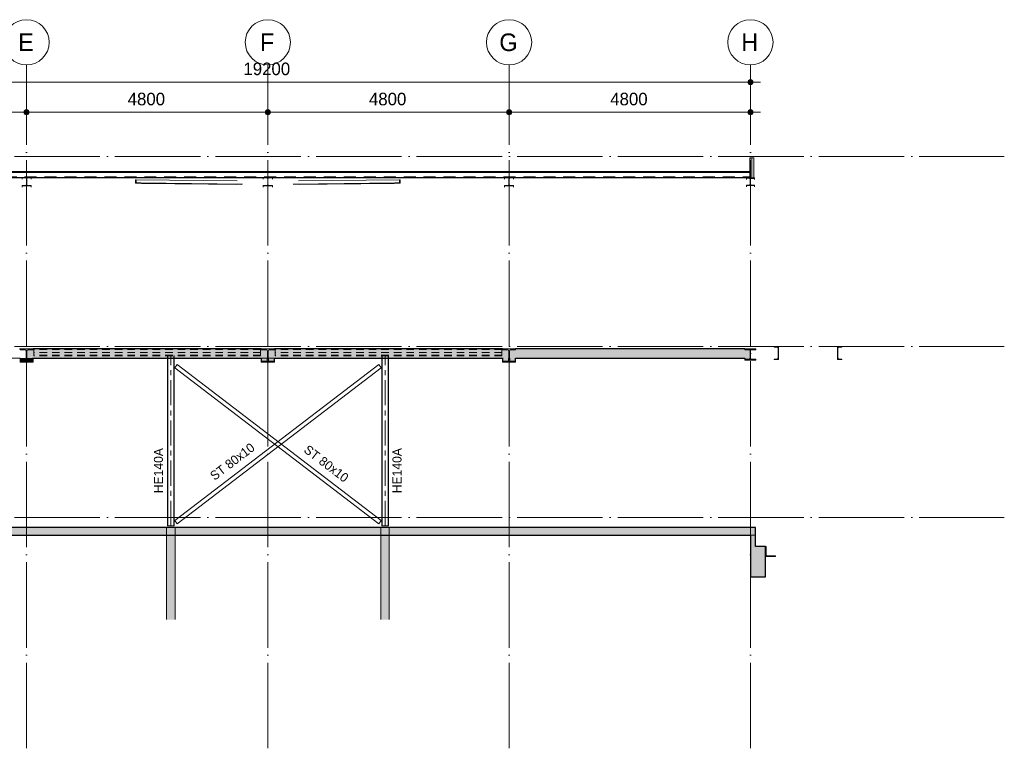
# Model space of a CAD drawing. Header units: millimetres. Extents: x -1359 to 538036, y -4592 to 9900.
# Tile 17 of 43: x 203252 to 222839, y -4592 to 9900. Entities that reach past the tile are written whole.
import ezdxf

# ---------------------------------------------------------------- set-up
doc = ezdxf.new("R2010")
doc.units = ezdxf.units.MM
for name, pattern in [('Overhead', [396.875, 238.125, -158.75]), ('WSP_hartlijn', [800, 500, -100, 100, -100]), ('WSP_hhidden', [250, 150, -100]), ('WSP_stramienlijn', [2000, 1700, -150, 0, -150])]:
    doc.linetypes.add(name, pattern=pattern)
for name, color, linetype, lineweight in [('00_algemeen - 0_18mm', 1, 'Continuous', 13), ('00_algemeen - hartlijn', 7, 'WSP_hartlijn', 13), ('00_algemeen - hhidden - 0_13mm', 7, 'WSP_hhidden', 13), ('00_algemeen - overhead', 7, 'Overhead', 13), ('00_maatvoering', 8, 'Continuous', 13), ('00_maatvoering-100', 8, 'Continuous', 13), ('07_stramien', 4, 'Continuous', 13), ('07_stramien - levels', 7, 'Continuous', 13), ('16_funderingsconstructies', 2, 'Continuous', 18), ('16_funderingsconstructies - voeten en balken -cut-', 3, 'Continuous', 25), ('17_paalfunderingen - beton', 2, 'Continuous', 18), ('23_vloeren', 2, 'Continuous', 18), ('23_vloeren - hatch', 1, 'Continuous', 18), ('23_vloeren -cut-', 3, 'Continuous', 25), ('28_hoofddraagconstructies - kolommen en liggers', 1, 'Continuous', 13), ('28_hoofddraagconstructies - kolommen en liggers - staal', 1, 'Continuous', 13), ('28_hoofddraagconstructies - kolommen en liggers - staal -cut-', 2, 'Continuous', 13), ('28_hoofddraagconstructies - tags', 7, 'Continuous', 18)]:
    doc.layers.add(name, color=color, linetype=linetype, lineweight=lineweight)
doc.layers.add('16_funderingsconstructies - voeten en balken', color=2, linetype='Continuous')
doc.styles.add('Revittext', font='txt', dxfattribs={"height": 250})
doc.styles.add('Revittext_1', font='txt', dxfattribs={"height": 180})
doc.styles.add('Revittext_2', font='txt', dxfattribs={"height": 350})
doc.dimstyles.new('WSP_25_-_transparant', dxfattribs={"dimscale": 304.8, "dimtxt": 252.223969, "dimasz": 1.312336, "dimexe": 0.656168, "dimexo": 0.0625, "dimgap": 0.213255, "dimtad": 1, "dimdec": 0, "dimzin": 0, "dimdsep": 46, "dimtxsty": 'Revittext', "dimblk1": 'DOTSMALL', "dimblk2": 'DOTSMALL', "dimsah": 1, "dimcen": 0.09, "dimdle": 0.656168, "dimazin": 0, "dimtfac": 1, "dimtdec": 4, "dimtix": 1, "dimtmove": 0, "dimatfit": 3, "dimfxl": 0.656168, "dimfxlon": 1, "dimtvp": 1, "dimtolj": 1, "dimtzin": 0, "dimarcsym": 2})

# ---------------------------------------------------------------- blocks, each defined once
blk = doc.blocks.new('Floors 3 - Floors 3-1340461-as 1_')
at = {"layer": '23_vloeren - hatch', "linetype": 'WSP_hhidden', "lineweight": 13}
h = blk.add_hatch(color=256, dxfattribs=at)
h.paths.add_polyline_path([(33829, 3107), (33930, 3107), (33930, 3170), (33805, 3170), (33805, 3131), (33808, 3119), (33817, 3111)])
h.paths.add_polyline_path([(33771, 3107), (33783, 3111), (33792, 3119), (33795, 3131), (33795, 3170), (33670, 3170), (33670, 3107), (33708, 3107)])
h.paths.add_polyline_path([(28971, 3107), (28983, 3111), (28992, 3119), (28995, 3131), (28995, 3170), (28870, 3170), (28870, 3107)])
h.paths.add_polyline_path([(29130, 3107), (29130, 3170), (29005, 3170), (29005, 3131), (29008, 3119), (29017, 3111), (29030, 3107)])
h.paths.add_polyline_path([(38490, 3146), (38577, 3146), (38590, 3151), (38595, 3164), (38595, 3170), (38490, 3170)])
at = {"layer": '23_vloeren -cut-'}
for p, q in [((28870, 3170), (28870, 3107)), ((28995, 3131), (28995, 3170)), ((29005, 3170), (29005, 3131)), ((29130, 3107), (29130, 3170)), ((33670, 3170), (33670, 3107)), ((33795, 3131), (33795, 3170)), ((33805, 3170), (33805, 3131)), ((33930, 3107), (33930, 3170)), ((38490, 3170), (38490, 3146)), ((38490, 3146), (38577, 3146)), ((38595, 3164), (38595, 3170)), ((28870, 3107), (28971, 3107)), ((29029, 3107), (29130, 3107)), ((33670, 3107), (33771, 3107)), ((33829, 3107), (33930, 3107))]:
    blk.add_line(p, q, dxfattribs=at)
for centre, radius, start, end in [((38577, 3164), 18, 270, 0), ((28971, 3131), 24, 270, 0), ((29029, 3131), 24, 180, 270), ((33771, 3131), 24, 270, 0), ((33829, 3131), 24, 180, 270)]:
    blk.add_arc(centre, radius, start, end, dxfattribs=at)
blk = doc.blocks.new('Floors 4 - Floors 4-1342340-as 1_')
at = {"layer": '23_vloeren - hatch', "linetype": 'WSP_hhidden', "lineweight": 13}
blk.add_hatch(color=256, dxfattribs=at).paths.add_polyline_path([(24330, 3107), (24330, 3170), (24205, 3170), (24205, 3131), (24208, 3120), (24217, 3111), (24229, 3107)])
at = {"layer": '23_vloeren -cut-'}
for p, q in [((24205, 3170), (24205, 3131)), ((24330, 3107), (24330, 3170)), ((24229, 3107), (24330, 3107))]:
    blk.add_line(p, q, dxfattribs=at)
blk.add_arc((24229, 3131), 24, 180, 270, dxfattribs=at)
blk = doc.blocks.new('28_WSP_SC_staal - HE v21-0 - HE140A - S235-V48-as 1_')
at = {"layer": '00_algemeen - hartlijn'}
blk.add_line((31333, -170), (31333, 3170), dxfattribs=at)
at = {"layer": '28_hoofddraagconstructies - kolommen en liggers', "linetype": 'WSP_hhidden'}
blk.add_line((31333, 3170), (31333, 3217), dxfattribs=at)
blk = doc.blocks.new('28_WSP_SF_staal - HE v21-0 - HE140A-1315715-as 1_')
at = {"layer": '28_hoofddraagconstructies - kolommen en liggers', "linetype": 'WSP_hhidden'}
blk.add_line((33657.3, 3283.5), (29142.7, 3283.5), dxfattribs=at)
blk = doc.blocks.new('17_WSP_FD_beton - fundatiepaal v21-1 - ø168_178 _stalen buis_-V49-as 1_')
at = {"layer": '16_funderingsconstructies', "linetype": 'WSP_hhidden', "lineweight": 13}
for points in [[(31333, -2033), (31333, -350), (31249, -350), (31250, -2033), (31329, -2033)], [(31333, -2033), (31417, -2033), (31417, -350), (31333, -350), (31333, -514)]]:
    blk.add_hatch(color=256, dxfattribs=at).paths.add_polyline_path(points)
for p, q in [((31249, -200), (31249, -350)), ((31417, -350), (31417, -200))]:
    blk.add_line(p, q, dxfattribs=at)
at = {"layer": '17_paalfunderingen - beton'}
for p, q in [((31249, -350), (31249, -2033)), ((31417, -2033), (31417, -350))]:
    blk.add_line(p, q, dxfattribs=at)
blk = doc.blocks.new('28_WSP_SC_staal - RHS v18-0 - SHSC 80x80x4 - S275-1335097-as 1_')
at = {"layer": '00_algemeen - hartlijn'}
blk.add_line((38630, 6754), (38630, 7150), dxfattribs=at)
at = {"layer": '00_algemeen - hhidden - 0_13mm'}
for p, q in [((38594, 6872), (38594, 7150)), ((38666, 6754), (38666, 7150))]:
    blk.add_line(p, q, dxfattribs=at)
at = {"layer": '28_hoofddraagconstructies - kolommen en liggers', "linetype": 'WSP_hhidden'}
for p, q in [((38594, 6743), (38594, 6872)), ((38630, 6743), (38630, 6754)), ((38666, 6743), (38666, 6754))]:
    blk.add_line(p, q, dxfattribs=at)
blk = doc.blocks.new('28_WSP_SF_staal - HFL v21-0 - Lequ 70x70x7-1304587-as 1_')
at = {"layer": '28_hoofddraagconstructies - kolommen en liggers', "linetype": 'WSP_hhidden'}
blk.add_hatch(color=256, dxfattribs=at).paths.add_polyline_path([(31516, 6645), (31633, 6646), (31633, 6716), (31627, 6716), (31621, 6711), (31620, 6658), (31617, 6655), (31611, 6653), (31606, 6653), (31519, 6651), (31516, 6647)])
blk.add_line((31609, 6653), (31606, 6653), dxfattribs=at)
at = {"layer": '28_hoofddraagconstructies - kolommen en liggers - staal'}
for p, q in [((31629, 6716), (29611, 6693)), ((31524, 6652), (29506, 6629)), ((31516, 6645), (29516, 6622)), ((31633, 6646), (29633, 6623))]:
    blk.add_line(p, q, dxfattribs=at)
at = {"layer": '28_hoofddraagconstructies - kolommen en liggers - staal -cut-'}
for p, q in [((31621, 6711), (31621, 6662)), ((31626, 6715), (31624, 6715)), ((31627, 6716), (31626, 6715)), ((31628, 6716), (31627, 6716)), ((31633, 6716), (31629, 6716)), ((31633, 6646), (31633, 6716)), ((31516, 6647), (31516, 6645)), ((31516, 6645), (31633, 6646)), ((31521, 6652), (31519, 6651)), ((31522, 6652), (31521, 6652)), ((31523, 6652), (31522, 6652)), ((31606, 6653), (31524, 6652)), ((31606, 6653), (31606, 6653))]:
    blk.add_line(p, q, dxfattribs=at)
at = {"layer": '28_hoofddraagconstructies - kolommen en liggers - staal -cut-', "flags": 128}
for points in [[(31621, 6662), (31621, 6660), (31620, 6658), (31619, 6657), (31617, 6655), (31615, 6654), (31612, 6653), (31609, 6653)], [(31624, 6715), (31623, 6714), (31622, 6714), (31622, 6713), (31621, 6712), (31621, 6711)], [(31519, 6651), (31518, 6651), (31517, 6650), (31517, 6649), (31516, 6648), (31516, 6647)]]:
    blk.add_lwpolyline(points, dxfattribs=at)
blk = doc.blocks.new('28_WSP_SF_staal - HFL v21-0 - Lequ 70x70x7-1304589-as 1_')
at = {"layer": '28_hoofddraagconstructies - kolommen en liggers', "linetype": 'WSP_hhidden'}
blk.add_hatch(color=256, dxfattribs=at).paths.add_polyline_path([(26484, 6645), (26484, 6647), (26479, 6652), (26476, 6652), (26388, 6653), (26381, 6657), (26379, 6660), (26379, 6662), (26379, 6711), (26371, 6716), (26367, 6716), (26367, 6646), (26449, 6645)])
blk.add_line((26394, 6653), (26391, 6653), dxfattribs=at)
at = {"layer": '28_hoofddraagconstructies - kolommen en liggers - staal'}
for p, q in [((28389, 6693), (26371, 6716)), ((28367, 6623), (26367, 6646)), ((28494, 6629), (26476, 6652)), ((28484, 6622), (26484, 6645))]:
    blk.add_line(p, q, dxfattribs=at)
at = {"layer": '28_hoofddraagconstructies - kolommen en liggers - staal -cut-'}
for p, q in [((26371, 6716), (26367, 6716)), ((26367, 6716), (26367, 6646)), ((26373, 6716), (26372, 6716)), ((26374, 6715), (26373, 6716)), ((26376, 6715), (26374, 6715)), ((26379, 6662), (26379, 6711)), ((26367, 6646), (26484, 6645)), ((26476, 6652), (26394, 6653)), ((26394, 6653), (26394, 6653)), ((26478, 6652), (26477, 6652)), ((26479, 6652), (26478, 6652)), ((26481, 6651), (26479, 6652)), ((26484, 6645), (26484, 6647))]:
    blk.add_line(p, q, dxfattribs=at)
at = {"layer": '28_hoofddraagconstructies - kolommen en liggers - staal -cut-', "flags": 128}
for points in [[(26379, 6711), (26379, 6712), (26378, 6713), (26378, 6714), (26377, 6714), (26376, 6715)], [(26391, 6653), (26388, 6653), (26385, 6654), (26383, 6655), (26381, 6657), (26380, 6658), (26379, 6660), (26379, 6662)], [(26484, 6647), (26484, 6648), (26483, 6649), (26483, 6650), (26482, 6651), (26481, 6651)]]:
    blk.add_lwpolyline(points, dxfattribs=at)
blk = doc.blocks.new('Floors 6 - Floors 6-1343422-as 1_')
at = {"layer": '23_vloeren - hatch', "linetype": 'WSP_hhidden', "lineweight": 13}
for points in [[(19510, 3146), (19510, 3170), (19405, 3170), (19405, 3164), (19410, 3151), (19423, 3146)], [(24171, 3107), (24183, 3111), (24192, 3120), (24195, 3131), (24195, 3170), (24070, 3170), (24070, 3107)]]:
    blk.add_hatch(color=256, dxfattribs=at).paths.add_polyline_path(points)
at = {"layer": '23_vloeren'}
for p, q in [((19510, 3146), (19510, 3170)), ((24070, 3170), (24070, 3107))]:
    blk.add_line(p, q, dxfattribs=at)
at = {"layer": '23_vloeren', "linetype": 'WSP_hhidden', "lineweight": 13}
for centre, radius, start, end in [((19423, 3164), 18, 180.6119, 269.3881), ((24171, 3131), 24, 270.91, 299.09), ((24171, 3131), 24, 300.91, 329.09), ((24171, 3131), 24, 330.91, 359.09)]:
    blk.add_arc(centre, radius, start, end, dxfattribs=at)
blk = doc.blocks.new('Grid - Stramienbol 9_0mm-3500-as 1_')
at = {"layer": '07_stramien'}
blk.add_circle((5000, 9450), 450, dxfattribs=at)
blk = doc.blocks.new('DIMBLOCK36-as 1_')
at = {"layer": '00_maatvoering-100'}
h = blk.add_hatch(color=256, dxfattribs=at)
edge = h.paths.add_edge_path()
edge.add_arc((198589, 8658), 50, 0, 360)
h = blk.add_hatch(color=256, dxfattribs=at)
edge = h.paths.add_edge_path()
edge.add_arc((217789, 8658), 50, 0, 360)
for p, q in [((198589, 8858), (198589, 8458)), ((198589, 8658), (198589, 8858)), ((217789, 8858), (217789, 8458)), ((217789, 8658), (217789, 8858)), ((198589, 8658), (217989, 8658))]:
    blk.add_line(p, q, dxfattribs=at)
for centre in [(198589, 8658), (217789, 8658)]:
    blk.add_circle(centre, 50, dxfattribs=at)
at = {"layer": '00_maatvoering-100', "color": 0, "insert": (207703, 9047), "char_height": 250, "width": 1164.11, "attachment_point": 1, "line_spacing_factor": 0.931288, "style": 'Revittext'}
blk.add_mtext('19200', dxfattribs=at)
blk = doc.blocks.new('_DotSmall')
at = {"color": 0, "linetype": 'ByBlock', "const_width": 0.5}
blk.add_lwpolyline([(-0.0625, 0, 1), (0.0625, 0, 1)], format="xyb", close=True, dxfattribs=at)
blk = doc.blocks.new('DIMBLOCK40-as 1_')
at = {"layer": '00_maatvoering-100'}
h = blk.add_hatch(color=256, dxfattribs=at)
edge = h.paths.add_edge_path()
edge.add_arc((198589, 8058), 50, 0, 360)
h = blk.add_hatch(color=256, dxfattribs=at)
edge = h.paths.add_edge_path()
edge.add_arc((203389, 8058), 50, 0, 360)
for p, q in [((198589, 8258), (198589, 7858)), ((198589, 8058), (198589, 8258)), ((203389, 8258), (203389, 7858)), ((203389, 8058), (203389, 8258)), ((198589, 8058), (203389, 8058))]:
    blk.add_line(p, q, dxfattribs=at)
for centre in [(198589, 8058), (203389, 8058)]:
    blk.add_circle(centre, 50, dxfattribs=at)
at = {"layer": '00_maatvoering-100', "color": 0, "insert": (200600, 8447), "char_height": 250, "width": 931.29, "attachment_point": 1, "line_spacing_factor": 0.931288, "style": 'Revittext'}
blk.add_mtext('4800', dxfattribs=at)
blk = doc.blocks.new('DIMBLOCK41-as 1_')
at = {"layer": '00_maatvoering-100'}
h = blk.add_hatch(color=256, dxfattribs=at)
edge = h.paths.add_edge_path()
edge.add_arc((203389, 8058), 50, 0, 360)
h = blk.add_hatch(color=256, dxfattribs=at)
edge = h.paths.add_edge_path()
edge.add_arc((208189, 8058), 50, 0, 360)
for p, q in [((203389, 8258), (203389, 7858)), ((203389, 8058), (203389, 8258)), ((208189, 8258), (208189, 7858)), ((208189, 8058), (208189, 8258)), ((203389, 8058), (208189, 8058))]:
    blk.add_line(p, q, dxfattribs=at)
for centre in [(203389, 8058), (208189, 8058)]:
    blk.add_circle(centre, 50, dxfattribs=at)
at = {"layer": '00_maatvoering-100', "color": 0, "insert": (205400, 8447), "char_height": 250, "width": 931.29, "attachment_point": 1, "line_spacing_factor": 0.931288, "style": 'Revittext'}
blk.add_mtext('4800', dxfattribs=at)
blk = doc.blocks.new('DIMBLOCK42-as 1_')
at = {"layer": '00_maatvoering-100'}
h = blk.add_hatch(color=256, dxfattribs=at)
edge = h.paths.add_edge_path()
edge.add_arc((208189, 8058), 50, 0, 360)
h = blk.add_hatch(color=256, dxfattribs=at)
edge = h.paths.add_edge_path()
edge.add_arc((212989, 8058), 50, 0, 360)
for p, q in [((208189, 8258), (208189, 7858)), ((208189, 8058), (208189, 8258)), ((212989, 8258), (212989, 7858)), ((212989, 8058), (212989, 8258)), ((208189, 8058), (212989, 8058))]:
    blk.add_line(p, q, dxfattribs=at)
for centre in [(208189, 8058), (212989, 8058)]:
    blk.add_circle(centre, 50, dxfattribs=at)
at = {"layer": '00_maatvoering-100', "color": 0, "insert": (210200, 8447), "char_height": 250, "width": 931.29, "attachment_point": 1, "line_spacing_factor": 0.931288, "style": 'Revittext'}
blk.add_mtext('4800', dxfattribs=at)
blk = doc.blocks.new('DIMBLOCK43-as 1_')
at = {"layer": '00_maatvoering-100'}
h = blk.add_hatch(color=256, dxfattribs=at)
edge = h.paths.add_edge_path()
edge.add_arc((212989, 8058), 50, 0, 360)
h = blk.add_hatch(color=256, dxfattribs=at)
edge = h.paths.add_edge_path()
edge.add_arc((217789, 8058), 50, 0, 360)
for p, q in [((212989, 8258), (212989, 7858)), ((212989, 8058), (212989, 8258)), ((217789, 8258), (217789, 7858)), ((217789, 8058), (217789, 8258)), ((212989, 8058), (217989, 8058))]:
    blk.add_line(p, q, dxfattribs=at)
for centre in [(212989, 8058), (217789, 8058)]:
    blk.add_circle(centre, 50, dxfattribs=at)
at = {"layer": '00_maatvoering-100', "color": 0, "insert": (215000, 8447), "char_height": 250, "width": 931.29, "attachment_point": 1, "line_spacing_factor": 0.931288, "style": 'Revittext'}
blk.add_mtext('4800', dxfattribs=at)

msp = doc.modelspace()

# ---------------------------------------------------------------- hatches: boundary and pattern name
at = {"layer": '16_funderingsconstructies - voeten en balken'}
msp.add_hatch(color=90, dxfattribs=at).paths.add_polyline_path([(218088.5, -1180), (218088.5, -580), (217888.5, -580), (217888.5, -350), (217788.5, -350), (217788.5, -1180)])
at = {"layer": '23_vloeren - hatch'}
h = msp.add_hatch(color=256, dxfattribs=at)
h.paths.add_polyline_path([(203393.5, 3170), (208183.5, 3170), (208183.5, 3308.5), (208180.3, 3320.5), (208171.5, 3329.3), (208159.5, 3332.5), (208058.5, 3332.5), (208058.5, 3350), (203518.5, 3350), (203518.5, 3332.5), (203417.5, 3332.5), (203405.5, 3329.3), (203396.7, 3320.5), (203393.5, 3308.5), (203393.5, 3189.6)])
h.paths.add_polyline_path([(208702.3, 3170), (212983.5, 3170), (212983.5, 3308.5), (212980.3, 3320.5), (212971.5, 3329.3), (212959.5, 3332.5), (212858.5, 3332.5), (212858.5, 3350), (208318.5, 3350), (208318.5, 3332.5), (208217.5, 3332.5), (208205.5, 3329.3), (208196.7, 3320.5), (208193.5, 3308.5), (208193.5, 3170), (208379.6, 3170)])
h.paths.add_polyline_path([(212993.5, 3170), (217783.8, 3170), (217783.8, 3316), (217778.5, 3328.7), (217765.8, 3334), (217678.5, 3334), (217678.5, 3350), (213118.5, 3350), (213118.5, 3332.5), (213017.5, 3332.5), (213005.5, 3329.3), (212996.7, 3320.5), (212993.5, 3308.5), (212993.5, 3284.5)])
msp.add_hatch(color=10, dxfattribs=at).paths.add_polyline_path([(217788.5, -350), (217888.5, -350), (217888.5, -200), (184088.5, -200), (184088.5, -350), (216446.1, -350)])
at = {"layer": '28_hoofddraagconstructies - kolommen en liggers - staal'}
for points in [[(203478.5, 6592.6), (203478.5, 6602.1), (203403.2, 6602.5), (203397.2, 6605.4), (203393, 6610.6), (203391.5, 6617.1), (203391.9, 6742.5), (203394.8, 6748.5), (203400, 6752.6), (203406.5, 6754.1), (203478.5, 6754.1), (203478.5, 6763.6), (203298.5, 6763.6), (203298.5, 6754.1), (203373.8, 6753.7), (203379.9, 6750.8), (203384, 6745.6), (203385.5, 6739.1), (203385.1, 6613.8), (203382.2, 6607.8), (203377, 6603.6), (203370.5, 6602.1), (203298.5, 6602.1), (203298.5, 6592.6)], [(208278.5, 6592.6), (208278.5, 6602.1), (208203.2, 6602.5), (208197.2, 6605.4), (208193, 6610.6), (208191.5, 6617.1), (208191.9, 6742.5), (208194.8, 6748.5), (208200, 6752.6), (208206.5, 6754.1), (208278.5, 6754.1), (208278.5, 6763.6), (208098.5, 6763.6), (208098.5, 6754.1), (208173.8, 6753.7), (208179.9, 6750.8), (208184, 6745.6), (208185.5, 6739.1), (208185.1, 6613.8), (208182.2, 6607.8), (208177, 6603.6), (208170.5, 6602.1), (208098.5, 6602.1), (208098.5, 6592.6)], [(213078.5, 6593.2), (213078.5, 6602.7), (213003.2, 6603.1), (212997.2, 6606), (212993, 6611.2), (212991.5, 6617.7), (212991.9, 6743.1), (212994.8, 6749.1), (213000, 6753.2), (213006.5, 6754.7), (213078.5, 6754.7), (213078.5, 6764.2), (212898.5, 6764.2), (212898.5, 6754.7), (212973.8, 6754.3), (212979.9, 6751.4), (212984, 6746.2), (212985.5, 6739.7), (212985.1, 6614.4), (212982.2, 6608.3), (212977, 6604.2), (212970.5, 6602.7), (212898.5, 6602.7), (212898.5, 6593.2)], [(217868.5, 6602.4), (217868.5, 6611.4), (217803.2, 6611.8), (217797.2, 6614.7), (217793, 6619.9), (217791.5, 6626.4), (217791.9, 6733.8), (217794.8, 6739.8), (217800, 6744), (217806.5, 6745.4), (217868.5, 6745.4), (217868.5, 6754.4), (217708.5, 6754.4), (217708.5, 6745.4), (217773.8, 6745.1), (217779.9, 6742.2), (217784, 6737), (217785.5, 6730.4), (217785.1, 6623.1), (217782.2, 6617.1), (217777, 6612.9), (217770.5, 6611.4), (217708.5, 6611.4), (217708.5, 6602.4), (217736.7, 6602.4)], [(203518.5, 3090), (203518.5, 3107.5), (203417.5, 3107.5), (203405.5, 3110.7), (203396.7, 3119.5), (203393.5, 3131.5), (203393.5, 3308.5), (203396.7, 3320.5), (203405.5, 3329.3), (203417.5, 3332.5), (203518.5, 3332.5), (203518.5, 3350), (203258.5, 3350), (203258.5, 3332.5), (203359.5, 3332.5), (203371.5, 3329.3), (203380.3, 3320.5), (203383.5, 3308.5), (203383.5, 3131.5), (203380.3, 3119.5), (203371.5, 3110.7), (203359.5, 3107.5), (203258.5, 3107.5), (203258.5, 3090)], [(208318.5, 3090), (208318.5, 3107.5), (208217.5, 3107.5), (208205.5, 3110.7), (208196.7, 3119.5), (208193.5, 3131.5), (208193.5, 3308.5), (208196.7, 3320.5), (208205.5, 3329.3), (208218.3, 3332.5), (208318.5, 3332.5), (208318.5, 3350), (208058.5, 3350), (208058.5, 3332.5), (208159.5, 3332.5), (208171.5, 3329.3), (208180.3, 3320.5), (208183.5, 3308.5), (208183.5, 3131.5), (208180.3, 3119.5), (208171.5, 3110.7), (208159.5, 3107.5), (208058.5, 3107.5), (208058.5, 3090)], [(212858.5, 3090), (213118.5, 3090), (213118.5, 3107.5), (213017.5, 3107.5), (213005.5, 3110.7), (212996.7, 3119.5), (212993.5, 3131.5), (212993.5, 3308.5), (212996.7, 3320.5), (213005.5, 3329.3), (213017.5, 3332.5), (213118.5, 3332.5), (213118.5, 3350), (212858.5, 3350), (212858.5, 3332.5), (212959.5, 3332.5), (212971.5, 3329.3), (212980.3, 3320.5), (212983.5, 3308.5), (212983.5, 3131.5), (212980.3, 3119.5), (212971.5, 3110.7), (212959.5, 3107.5), (212858.5, 3107.5)], [(217678.5, 3130), (217898.5, 3130), (217898.5, 3146), (217811.3, 3146), (217798.5, 3151.3), (217793.3, 3164), (217793.3, 3316), (217798.5, 3328.7), (217811.3, 3334), (217898.5, 3334), (217898.5, 3350), (217678.5, 3350), (217678.5, 3334), (217765.8, 3334), (217778.5, 3328.7), (217783.8, 3316), (217783.8, 3164), (217778.5, 3151.3), (217765.8, 3146), (217678.5, 3146)], [(218258.5, 3140), (218348.5, 3140), (218348.5, 3400), (218258.5, 3400), (218258.5, 3396), (218260.3, 3391.4), (218264.7, 3389.1), (218325.4, 3384.3), (218334.7, 3379.9), (218338.5, 3370.3), (218338.5, 3169.7), (218334.7, 3160.1), (218325.4, 3155.7), (218264.7, 3150.9), (218260.3, 3148.6), (218258.5, 3144)], [(219518.5, 3140), (219608.5, 3140), (219608.5, 3144), (219606.7, 3148.6), (219602.3, 3150.9), (219541.6, 3155.7), (219532.3, 3160.1), (219528.5, 3169.7), (219528.5, 3370.3), (219532.3, 3379.9), (219541.6, 3384.3), (219602.3, 3389.1), (219606.7, 3391.4), (219608.5, 3396), (219608.5, 3400), (219518.5, 3400)], [(218088.5, -780), (218288.5, -780), (218288.5, -773), (218285.9, -766.6), (218279.5, -764), (218122.5, -764), (218109.8, -758.7), (218104.5, -746), (218104.5, -589), (218101.9, -582.6), (218095.5, -580), (218088.5, -580)]]:
    msp.add_hatch(color=256, dxfattribs=at).paths.add_polyline_path(points)

# ---------------------------------------------------------------- linework, layer by layer
at = {"layer": '00_algemeen - 0_18mm'}
msp.add_line((198588.5, 6861.1), (217788.5, 6861.1), dxfattribs=at)
at = {"layer": '00_algemeen - overhead'}
msp.add_line((198588.5, 6774.7), (217788.5, 6774.7), dxfattribs=at)
at = {"layer": '07_stramien', "linetype": 'WSP_stramienlijn'}
for p, q in [((203388.5, -4592.4), (203388.5, 9000)), ((208188.5, -4592.4), (208188.5, 9000)), ((212988.5, -4592.4), (212988.5, 9000)), ((217788.5, -4592.4), (217788.5, 9000))]:
    msp.add_line(p, q, dxfattribs=at)
at = {"layer": '07_stramien - levels', "linetype": 'WSP_stramienlijn'}
for p, q in [((179146.2, 7180), (222839.5, 7180)), ((179146.2, 3400), (222839.5, 3400)), ((179146.2, 0), (222839.5, 0))]:
    msp.add_line(p, q, dxfattribs=at)
at = {"layer": '16_funderingsconstructies - voeten en balken', "color": 55, "lineweight": 18}
msp.add_line((217888.5, -350), (217788.5, -350), dxfattribs=at)
at = {"layer": '16_funderingsconstructies - voeten en balken -cut-', "color": 8}
for p, q in [((217788.5, -350), (217788.5, -1180)), ((217888.5, -580), (217888.5, -350)), ((218088.5, -580), (217888.5, -580)), ((218088.5, -1180), (218088.5, -580)), ((217788.5, -1180), (218088.5, -1180))]:
    msp.add_line(p, q, dxfattribs=at)
at = {"layer": '23_vloeren'}
for p, q in [((217788.5, 6763.9), (217788.5, 6754.4)), ((203245.8, 3350), (203258.5, 3350)), ((203518.5, 3332.5), (203417.5, 3332.5)), ((203518.5, 3350), (203518.5, 3332.5)), ((208058.5, 3332.5), (208058.5, 3350)), ((208159.5, 3332.5), (208058.5, 3332.5)), ((208318.5, 3332.5), (208217.5, 3332.5)), ((208318.5, 3350), (208318.5, 3332.5)), ((212858.5, 3332.5), (212858.5, 3350)), ((212959.5, 3332.5), (212858.5, 3332.5)), ((213118.5, 3332.5), (213017.5, 3332.5)), ((213118.5, 3350), (213118.5, 3332.5)), ((217678.5, 3334), (217678.5, 3350)), ((217765.8, 3334), (217678.5, 3334)), ((203258.5, 3170), (198698.5, 3170)), ((203393.5, 3308.5), (203393.5, 3170)), ((208183.5, 3170), (208183.5, 3308.5)), ((208193.5, 3308.5), (208193.5, 3170)), ((212983.5, 3170), (212983.5, 3308.5)), ((212993.5, 3308.5), (212993.5, 3170)), ((217783.8, 3170), (217783.8, 3316))]:
    msp.add_line(p, q, dxfattribs=at)
at = {"layer": '23_vloeren', "linetype": 'WSP_hhidden', "lineweight": 13}
for p, q in [((217788.5, 6754.4), (217788.5, 6739.3)), ((203518.5, 3170), (203508.5, 3170)), ((208183.5, 3170), (208058.6, 3170)), ((208318.5, 3170), (208193.5, 3170)), ((212868.5, 3170), (212858.6, 3170))]:
    msp.add_line(p, q, dxfattribs=at)
at = {"layer": '23_vloeren', "color": 55}
msp.add_line((217788.5, -350), (217888.5, -350), dxfattribs=at)
at = {"layer": '23_vloeren', "linetype": 'WSP_hhidden', "lineweight": 13}
for start, end in [(60.90995, 89.09005), (30.90995, 59.09005), (0.90995, 29.09005)]:
    msp.add_arc((203359.5, 3308.5), 24, start, end, dxfattribs=at)
at = {"layer": '23_vloeren'}
for centre, radius, start, end in [((203417.5, 3308.5), 24, 90, 180), ((208159.5, 3308.5), 24, 0, 90), ((208217.5, 3308.5), 24, 90, 180), ((212959.5, 3308.5), 24, 0, 90), ((213017.5, 3308.5), 24, 90, 180), ((217765.8, 3316), 18, 360, 90)]:
    msp.add_arc(centre, radius, start, end, dxfattribs=at)
at = {"layer": '23_vloeren -cut-'}
for p, q in [((217788.5, 6871.9), (198588.5, 6871.9)), ((217788.5, 6763.9), (217788.5, 6871.9)), ((198588.5, 6763.9), (217788.5, 6763.9)), ((208058.5, 3350), (203518.5, 3350)), ((212858.5, 3350), (208318.5, 3350)), ((217678.5, 3350), (213118.5, 3350)), ((203518.5, 3170), (208058.5, 3170)), ((208318.5, 3170), (212858.5, 3170)), ((213118.5, 3170), (217678.5, 3170))]:
    msp.add_line(p, q, dxfattribs=at)
at = {"layer": '23_vloeren -cut-', "color": 8}
for p, q in [((217888.5, -200), (184088.5, -200)), ((184188.5, -350), (217788.5, -350)), ((217888.5, -350), (217888.5, -200))]:
    msp.add_line(p, q, dxfattribs=at)
at = {"layer": '28_hoofddraagconstructies - kolommen en liggers', "linetype": 'WSP_hhidden'}
for p, q in [((217778.5, 6871.8), (217778.5, 6742.8)), ((203379.9, 6750.8), (203382.2, 6748.5)), ((208179.9, 6750.8), (208182.2, 6748.5)), ((212979.9, 6751.4), (212982.2, 6749.1)), ((217786.5, 6742.8), (217778.5, 6742.8)), ((217850.5, 6742.8), (217786.5, 6742.8)), ((217858.5, 6742.8), (217850.5, 6742.8)), ((217858.5, 6742.8), (217858.5, 6754.4)), ((203531.2, 3341.5), (203531.2, 3350)), ((203531.2, 3329.5), (203531.2, 3341.5)), ((208045.8, 3341.5), (203531.2, 3341.5)), ((208045.8, 3350), (208045.8, 3341.5)), ((208045.8, 3341.5), (208045.8, 3329.5)), ((208331.2, 3341.5), (208331.2, 3350)), ((208331.2, 3329.5), (208331.2, 3341.5)), ((212845.8, 3341.5), (208331.2, 3341.5)), ((212845.8, 3350), (212845.8, 3341.5)), ((212845.8, 3341.5), (212845.8, 3329.5)), ((203531.2, 3237.5), (203531.2, 3329.5)), ((203531.2, 3225.5), (203531.2, 3237.5)), ((203531.2, 3217), (203531.2, 3225.5)), ((208045.8, 3225.5), (203531.2, 3225.5)), ((208045.8, 3217), (203531.2, 3217)), ((206193.5, 3217), (206202, 3217)), ((206193.5, 3217), (206193.5, 3170)), ((206202, 3217), (206202, 3170)), ((206318, 3217), (206326.5, 3217)), ((206318, 3217), (206318, 3170)), ((206326.5, 3217), (206326.5, 3170)), ((208045.8, 3329.5), (208045.8, 3237.5)), ((208045.8, 3237.5), (208045.8, 3225.5)), ((208045.8, 3225.5), (208045.8, 3217)), ((208331.2, 3237.5), (208331.2, 3329.5)), ((208331.2, 3225.5), (208331.2, 3237.5)), ((208331.2, 3217), (208331.2, 3225.5)), ((212845.8, 3225.5), (208331.2, 3225.5)), ((212845.8, 3217), (208331.2, 3217)), ((210455.5, 3217), (210464, 3217)), ((210455.5, 3217), (210455.5, 3170)), ((210464, 3217), (210464, 3170)), ((210580, 3217), (210588.5, 3217)), ((210580, 3217), (210580, 3170)), ((210588.5, 3217), (210588.5, 3170)), ((212845.8, 3329.5), (212845.8, 3237.5)), ((212845.8, 3237.5), (212845.8, 3225.5)), ((212845.8, 3225.5), (212845.8, 3217))]:
    msp.add_line(p, q, dxfattribs=at)
at = {"layer": '28_hoofddraagconstructies - kolommen en liggers', "linetype": 'WSP_hhidden', "flags": 128}
for points in [[(203383.1, 6747.3), (203384, 6745.6), (203385.1, 6742.5), (203385.5, 6739.1)], [(203393, 6745.6), (203394.8, 6748.5), (203397.2, 6750.8)], [(208183.2, 6747.2), (208184, 6745.6), (208185.1, 6742.5), (208185.5, 6739.1)], [(208193, 6745.6), (208194.8, 6748.5), (208197.2, 6750.8)], [(212983.2, 6747.7), (212984, 6746.2), (212985.1, 6743.1), (212985.5, 6739.7)], [(217779.9, 6742.2), (217782.2, 6739.8), (217784, 6737), (217785.1, 6733.8), (217785.5, 6730.4)]]:
    msp.add_lwpolyline(points, dxfattribs=at)
at = {"layer": '28_hoofddraagconstructies - kolommen en liggers - staal'}
for p, q in [((217778.5, 7150), (217778.5, 6871.9)), ((217778.5, 7150), (217786.5, 7150)), ((217786.5, 7150), (217850.5, 7150)), ((217850.5, 7150), (217858.5, 7150)), ((217858.5, 6754.4), (217858.5, 7150)), ((203298.5, 6729.4), (203298.5, 6754.1)), ((203478.5, 6729.4), (203478.5, 6754.1)), ((208098.5, 6729.4), (208098.5, 6754.1)), ((208278.5, 6729.4), (208278.5, 6754.1)), ((212898.5, 6730), (212898.5, 6754.7)), ((213078.5, 6730), (213078.5, 6754.7)), ((217708.5, 6720.8), (217708.5, 6745.4)), ((217868.5, 6720.8), (217868.5, 6745.4)), ((203298.5, 6567.9), (203298.5, 6592.6)), ((203478.5, 6567.9), (203478.5, 6592.6)), ((208098.5, 6567.9), (208098.5, 6592.6)), ((208278.5, 6567.9), (208278.5, 6592.6)), ((212898.5, 6568.5), (212898.5, 6593.2)), ((213078.5, 6568.5), (213078.5, 6593.2)), ((217708.5, 6577.7), (217708.5, 6602.4)), ((217868.5, 6577.7), (217868.5, 6602.4)), ((203417.5, 3332.5), (203518.5, 3332.5)), ((203518.5, 3332.5), (203518.5, 3350)), ((208058.5, 3350), (208058.5, 3332.5)), ((208058.5, 3332.5), (208159.5, 3332.5)), ((208217.5, 3332.5), (208318.5, 3332.5)), ((208318.5, 3332.5), (208318.5, 3350)), ((212858.5, 3350), (212858.5, 3332.5)), ((212858.5, 3332.5), (212959.5, 3332.5)), ((213017.5, 3332.5), (213118.5, 3332.5)), ((213118.5, 3332.5), (213118.5, 3350)), ((217678.5, 3350), (217678.5, 3334)), ((217678.5, 3334), (217765.8, 3334)), ((203393.5, 3170), (203393.5, 3308.5)), ((206193.5, 3170), (206193.5, -170)), ((206202, 3170), (206202, -170)), ((206318, 3170), (206318, -170)), ((206326.5, 3170), (206326.5, -170)), ((208183.5, 3308.5), (208183.5, 3170)), ((208193.5, 3170), (208193.5, 3308.5)), ((210455.5, 3170), (210455.5, -170)), ((210464, 3170), (210464, -170)), ((210580, 3170), (210580, -170)), ((210588.5, 3170), (210588.5, -170)), ((212983.5, 3308.5), (212983.5, 3170)), ((212993.5, 3170), (212993.5, 3308.5)), ((217783.8, 3316), (217783.8, 3170)), ((206336.6, 2978.1), (206385.2, 3041.7)), ((210396.8, 3041.7), (206336.6, -61.1)), ((210396.8, -124.7), (206336.6, 2978.1)), ((210445.4, -61.1), (206385.2, 3041.7)), ((210445.4, 2978.1), (206385.2, -124.7)), ((210396.8, 3041.7), (210445.4, 2978.1)), ((206202, -170), (206193.5, -170)), ((206214, -170), (206202, -170)), ((206306, -170), (206214, -170)), ((206318, -170), (206306, -170)), ((206326.5, -170), (206318, -170)), ((206385.2, -124.7), (206336.6, -61.1)), ((210445.4, -61.1), (210396.8, -124.7)), ((210464, -170), (210455.5, -170)), ((210476, -170), (210464, -170)), ((210568, -170), (210476, -170)), ((210580, -170), (210568, -170)), ((210588.5, -170), (210580, -170))]:
    msp.add_line(p, q, dxfattribs=at)
for centre, radius, start, end in [((203417.5, 3308.5), 24, 90, 180), ((208159.5, 3308.5), 24, 0, 90), ((208217.5, 3308.5), 24, 90, 180), ((212959.5, 3308.5), 24, 0, 90), ((213017.5, 3308.5), 24, 90, 180), ((217765.8, 3316), 18, 0, 90)]:
    msp.add_arc(centre, radius, start, end, dxfattribs=at)
at = {"layer": '28_hoofddraagconstructies - kolommen en liggers - staal -cut-'}
for p, q in [((203298.5, 6763.6), (203298.5, 6754.1)), ((203478.5, 6763.6), (203298.5, 6763.6)), ((203298.5, 6754.1), (203370.5, 6754.1)), ((203382.2, 6748.5), (203383.1, 6747.3)), ((203385.5, 6739.1), (203385.5, 6617.1)), ((203391.5, 6617.1), (203391.5, 6739.1)), ((203406.5, 6754.1), (203478.5, 6754.1)), ((203478.5, 6754.1), (203478.5, 6763.6)), ((208098.5, 6763.6), (208098.5, 6754.1)), ((208278.5, 6763.6), (208098.5, 6763.6)), ((208098.5, 6754.1), (208170.5, 6754.1)), ((208182.2, 6748.5), (208183.1, 6747.2)), ((208185.5, 6739.1), (208185.5, 6617.1)), ((208191.5, 6617.1), (208191.5, 6739.1)), ((208206.5, 6754.1), (208278.5, 6754.1)), ((208278.5, 6754.1), (208278.5, 6763.6)), ((212898.5, 6764.2), (212898.5, 6754.7)), ((213078.5, 6764.2), (212898.5, 6764.2)), ((212898.5, 6754.7), (212970.5, 6754.7)), ((212982.2, 6749.1), (212983.2, 6747.8)), ((212985.5, 6739.7), (212985.5, 6617.7)), ((212991.5, 6617.7), (212991.5, 6739.7)), ((213006.5, 6754.7), (213078.5, 6754.7)), ((213078.5, 6754.7), (213078.5, 6764.2)), ((217708.5, 6754.4), (217708.5, 6745.4)), ((217868.5, 6754.4), (217708.5, 6754.4)), ((217708.5, 6745.4), (217770.5, 6745.4)), ((217785.5, 6730.4), (217785.5, 6626.4)), ((217791.5, 6626.4), (217791.5, 6730.4)), ((217806.5, 6745.4), (217868.5, 6745.4)), ((217868.5, 6745.4), (217868.5, 6754.4)), ((203370.5, 6602.1), (203298.5, 6602.1)), ((203298.5, 6602.1), (203298.5, 6592.6)), ((203298.5, 6592.6), (203478.5, 6592.6)), ((203478.5, 6602.1), (203406.5, 6602.1)), ((203478.5, 6592.6), (203478.5, 6602.1)), ((208170.5, 6602.1), (208098.5, 6602.1)), ((208098.5, 6602.1), (208098.5, 6592.6)), ((208098.5, 6592.6), (208278.5, 6592.6)), ((208278.5, 6602.1), (208206.5, 6602.1)), ((208278.5, 6592.6), (208278.5, 6602.1)), ((212970.5, 6602.7), (212898.5, 6602.7)), ((212898.5, 6602.7), (212898.5, 6593.2)), ((212898.5, 6593.2), (213078.5, 6593.2)), ((213078.5, 6602.7), (213006.5, 6602.7)), ((213078.5, 6593.2), (213078.5, 6602.7)), ((217770.5, 6611.4), (217708.5, 6611.4)), ((217708.5, 6611.4), (217708.5, 6602.4)), ((217708.5, 6602.4), (217868.5, 6602.4)), ((217868.5, 6611.4), (217806.5, 6611.4)), ((217868.5, 6602.4), (217868.5, 6611.4)), ((203258.5, 3350), (203258.5, 3332.5)), ((203518.5, 3350), (203258.5, 3350)), ((203258.5, 3332.5), (203359.5, 3332.5)), ((208318.5, 3350), (208058.5, 3350)), ((213118.5, 3350), (212858.5, 3350)), ((217898.5, 3350), (217678.5, 3350)), ((217811.3, 3334), (217898.5, 3334)), ((217898.5, 3334), (217898.5, 3350)), ((218348.5, 3400), (218258.5, 3400)), ((218258.5, 3400), (218258.5, 3396)), ((218264.7, 3389.1), (218325.4, 3384.3)), ((218338.5, 3370.3), (218338.5, 3169.7)), ((218348.5, 3140), (218348.5, 3400)), ((219518.5, 3400), (219518.5, 3140)), ((219608.5, 3400), (219518.5, 3400)), ((219528.5, 3169.7), (219528.5, 3370.3)), ((219541.6, 3384.3), (219602.3, 3389.1)), ((219608.5, 3396), (219608.5, 3400)), ((203383.5, 3308.5), (203383.5, 3131.5)), ((203393.5, 3131.5), (203393.5, 3170)), ((208183.5, 3170), (208183.5, 3131.5)), ((208193.5, 3131.5), (208193.5, 3170)), ((212983.5, 3170), (212983.5, 3131.5)), ((212993.5, 3131.5), (212993.5, 3170)), ((217765.8, 3146), (217678.5, 3146)), ((217678.5, 3146), (217678.5, 3130)), ((217783.8, 3170), (217783.8, 3164)), ((217793.3, 3164), (217793.3, 3316)), ((217898.5, 3146), (217811.3, 3146)), ((217898.5, 3130), (217898.5, 3146)), ((218258.5, 3144), (218258.5, 3140)), ((218258.5, 3140), (218348.5, 3140)), ((218325.4, 3155.7), (218264.7, 3150.9)), ((219518.5, 3140), (219608.5, 3140)), ((219602.3, 3150.9), (219541.6, 3155.7)), ((219608.5, 3140), (219608.5, 3144)), ((203359.5, 3107.5), (203258.5, 3107.5)), ((203258.5, 3107.5), (203258.5, 3090)), ((203258.5, 3090), (203518.5, 3090)), ((203518.5, 3107.5), (203417.5, 3107.5)), ((203518.5, 3090), (203518.5, 3107.5)), ((208159.5, 3107.5), (208058.5, 3107.5)), ((208058.5, 3107.5), (208058.5, 3090)), ((208058.5, 3090), (208318.5, 3090)), ((208318.5, 3107.5), (208217.5, 3107.5)), ((208318.5, 3090), (208318.5, 3107.5)), ((212959.5, 3107.5), (212858.5, 3107.5)), ((212858.5, 3107.5), (212858.5, 3090)), ((212858.5, 3090), (213118.5, 3090)), ((213118.5, 3107.5), (213017.5, 3107.5)), ((213118.5, 3090), (213118.5, 3107.5)), ((217678.5, 3130), (217898.5, 3130)), ((218095.5, -580), (218088.5, -580)), ((218088.5, -580), (218088.5, -780)), ((218088.5, -780), (218288.5, -780)), ((218104.5, -746), (218104.5, -589)), ((218279.5, -764), (218122.5, -764)), ((218288.5, -780), (218288.5, -773))]:
    msp.add_line(p, q, dxfattribs=at)
at = {"layer": '28_hoofddraagconstructies - kolommen en liggers - staal -cut-', "flags": 128}
for points in [[(203370.5, 6754.1), (203373.8, 6753.7), (203377, 6752.6), (203379.9, 6750.8)], [(203391.5, 6739.1), (203391.9, 6742.5), (203393, 6745.6)], [(203397.2, 6750.8), (203400, 6752.6), (203403.2, 6753.7), (203406.5, 6754.1)], [(208170.5, 6754.1), (208173.8, 6753.7), (208177, 6752.6), (208179.9, 6750.8)], [(208191.5, 6739.1), (208191.9, 6742.5), (208193, 6745.6)], [(208197.2, 6750.8), (208200, 6752.6), (208203.2, 6753.7), (208206.5, 6754.1)], [(212970.5, 6754.7), (212973.8, 6754.3), (212977, 6753.2), (212979.9, 6751.4)], [(212991.5, 6739.7), (212991.9, 6743.1), (212993, 6746.2), (212994.8, 6749.1), (212997.2, 6751.4), (213000, 6753.2), (213003.2, 6754.3), (213006.5, 6754.7)], [(217770.5, 6745.4), (217773.8, 6745.1), (217777, 6744), (217779.9, 6742.2)], [(217791.5, 6730.4), (217791.9, 6733.8), (217793, 6737), (217794.8, 6739.8), (217797.2, 6742.2), (217800, 6744), (217803.2, 6745.1), (217806.5, 6745.4)], [(203385.5, 6617.1), (203385.1, 6613.8), (203384, 6610.6), (203382.2, 6607.8), (203379.9, 6605.4), (203377, 6603.6), (203373.8, 6602.5), (203370.5, 6602.1)], [(203406.5, 6602.1), (203403.2, 6602.5), (203400, 6603.6), (203397.2, 6605.4), (203394.8, 6607.8), (203393, 6610.6), (203391.9, 6613.8), (203391.5, 6617.1)], [(208185.5, 6617.1), (208185.1, 6613.8), (208184, 6610.6), (208182.2, 6607.8), (208179.9, 6605.4), (208177, 6603.6), (208173.8, 6602.5), (208170.5, 6602.1)], [(208206.5, 6602.1), (208203.2, 6602.5), (208200, 6603.6), (208197.2, 6605.4), (208194.8, 6607.8), (208193, 6610.6), (208191.9, 6613.8), (208191.5, 6617.1)], [(212985.5, 6617.7), (212985.1, 6614.4), (212984, 6611.2), (212982.2, 6608.3), (212979.9, 6606), (212977, 6604.2), (212973.8, 6603.1), (212970.5, 6602.7)], [(213006.5, 6602.7), (213003.2, 6603.1), (213000, 6604.2), (212997.2, 6606), (212994.8, 6608.3), (212993, 6611.2), (212991.9, 6614.4), (212991.5, 6617.7)], [(217785.5, 6626.4), (217785.1, 6623.1), (217784, 6619.9), (217782.2, 6617.1), (217779.9, 6614.7), (217777, 6612.9), (217773.8, 6611.8), (217770.5, 6611.4)], [(217806.5, 6611.4), (217803.2, 6611.8), (217800, 6612.9), (217797.2, 6614.7), (217794.8, 6617.1), (217793, 6619.9), (217791.9, 6623.1), (217791.5, 6626.4)]]:
    msp.add_lwpolyline(points, dxfattribs=at)
at = {"layer": '28_hoofddraagconstructies - kolommen en liggers - staal -cut-'}
for centre, radius, start, end in [((203359.5, 3308.5), 24, 0, 90), ((217811.3, 3316), 18, 90, 180), ((218265.5, 3396), 7, 180, 263.33132), ((218324.5, 3370.3), 14, 0, 86.26262), ((219542.5, 3370.3), 14, 93.73738, 180), ((219601.5, 3396), 7, 276.66868, 0), ((217765.8, 3164), 18, 270, 0), ((217811.3, 3164), 18, 180, 270), ((218265.5, 3144), 7, 96.66868, 180), ((218324.5, 3169.7), 14, 273.73738, 0), ((219542.5, 3169.7), 14, 180, 266.26262), ((219601.5, 3144), 7, 0, 83.33132), ((203359.5, 3131.5), 24, 270, 0), ((203417.5, 3131.5), 24, 180, 270), ((208159.5, 3131.5), 24, 270, 0), ((208217.5, 3131.5), 24, 180, 270), ((212959.5, 3131.5), 24, 270, 0), ((213017.5, 3131.5), 24, 180, 270), ((218095.5, -589), 9, 0, 90), ((218122.5, -746), 18, 180, 270), ((218279.5, -773), 9, 0, 90)]:
    msp.add_arc(centre, radius, start, end, dxfattribs=at)

# ---------------------------------------------------------------- block references
at = {"layer": '07_stramien'}
for p in [(198388.5, 0), (203188.5, 0), (207988.5, 0), (212788.5, 0)]:
    msp.add_blockref('Grid - Stramienbol 9_0mm-3500-as 1_', p, dxfattribs=at)
at = {"layer": '16_funderingsconstructies', "linetype": 'WSP_hhidden', "lineweight": 13}
for p in [(174926.5, 0), (179188.5, 0)]:
    msp.add_blockref('17_WSP_FD_beton - fundatiepaal v21-1 - ø168_178 _stalen buis_-V49-as 1_', p, dxfattribs=at)
at = {"layer": '23_vloeren', "linetype": 'WSP_hhidden', "lineweight": 13}
msp.add_blockref('Floors 6 - Floors 6-1343422-as 1_', (179188.5, 0), dxfattribs=at)
at = {"layer": '23_vloeren'}
for name in ['Floors 4 - Floors 4-1342340-as 1_', 'Floors 3 - Floors 3-1340461-as 1_']:
    msp.add_blockref(name, (179188.5, 0), dxfattribs=at)
at = {"layer": '28_hoofddraagconstructies - kolommen en liggers', "linetype": 'WSP_hhidden'}
for name, p in [('28_WSP_SC_staal - RHS v18-0 - SHSC 80x80x4 - S275-1335097-as 1_', (179188.5, 0)), ('28_WSP_SF_staal - HFL v21-0 - Lequ 70x70x7-1304589-as 1_', (179188.5, 0)), ('28_WSP_SF_staal - HFL v21-0 - Lequ 70x70x7-1304587-as 1_', (179188.5, 0)), ('28_WSP_SF_staal - HE v21-0 - HE140A-1315715-as 1_', (174388.5, 0)), ('28_WSP_SC_staal - HE v21-0 - HE140A - S235-V48-as 1_', (174926.5, 0)), ('28_WSP_SF_staal - HE v21-0 - HE140A-1315715-as 1_', (179188.5, 0)), ('28_WSP_SC_staal - HE v21-0 - HE140A - S235-V48-as 1_', (179188.5, 0))]:
    msp.add_blockref(name, p, dxfattribs=at)

# ---------------------------------------------------------------- texts
at = {"layer": '07_stramien', "char_height": 350, "attachment_point": 1, "style": 'Revittext_2'}
for s, insert, width in [('E', (203219.9, 9625.6), 400.844), ('F', (208032.9, 9625.6), 368.776), ('G', (212793.4, 9625.6), 464.979), ('H', (217606.4, 9625.6), 432.911)]:
    msp.add_mtext(s, dxfattribs=dict(at, insert=insert, width=width))
at = {"layer": '28_hoofddraagconstructies - tags', "lineweight": 13, "char_height": 180, "width": 1274.683, "attachment_point": 1, "style": 'Revittext_1'}
for insert, rotation in [((207018.5, 868.9), 37.38689), ((208996.9, 1454.7), 322.61311)]:
    msp.add_mtext('ST 80x10', dxfattribs=dict(at, insert=insert, rotation=rotation))

# ---------------------------------------------------------------- dimensions: what is measured, and where the dimension line sits
at = {"layer": '00_maatvoering'}
for base, p1, p2, override, picture, middle in [((217788.5, 8658.2), (198588.5, 8858.2), (217788.5, 8858.2), {"dimpost": '<>', "dimfxl": 19200}, 'DIMBLOCK36-as 1_', (208188.5, 8850.9)), ((203388.5, 8058.2), (198588.5, 8258.2), (203388.5, 8258.2), {"dimpost": '<>', "dimfxl": 4800}, 'DIMBLOCK40-as 1_', (200988.5, 8250.9)), ((208188.5, 8058.2), (203388.5, 8258.2), (208188.5, 8258.2), {"dimpost": '<>', "dimfxl": 4800}, 'DIMBLOCK41-as 1_', (205788.5, 8250.9)), ((212988.5, 8058.2), (208188.5, 8258.2), (212988.5, 8258.2), {"dimpost": '<>', "dimfxl": 4800}, 'DIMBLOCK42-as 1_', (210588.5, 8250.9)), ((217788.5, 8058.2), (212988.5, 8258.2), (217788.5, 8258.2), {"dimpost": '<>', "dimfxl": 4800}, 'DIMBLOCK43-as 1_', (215388.5, 8250.9))]:
    dim = msp.add_linear_dim(base=base, p1=p1, p2=p2, dimstyle='WSP_25_-_transparant', override=override, dxfattribs=at)
    dim.commit()
    dim.dimension.update_dxf_attribs({"geometry": picture, "text_midpoint": middle})

# ---------------------------------------------------------------- next in the draw order: texts
at = {"layer": '28_hoofddraagconstructies - tags', "lineweight": 13, "char_height": 180, "width": 1122.362, "attachment_point": 1, "rotation": 90, "style": 'Revittext_1', "bg_fill": 3, "box_fill_scale": 1.25, "bg_fill_color": 256, "bg_fill_true_color": 13158600, "bg_fill_transparency": 0}
for insert in [(205922.1, 481.8), (210667.9, 481.8)]:
    msp.add_mtext('HE140A', dxfattribs=dict(at, insert=insert))

doc.saveas('drawing.dxf')
